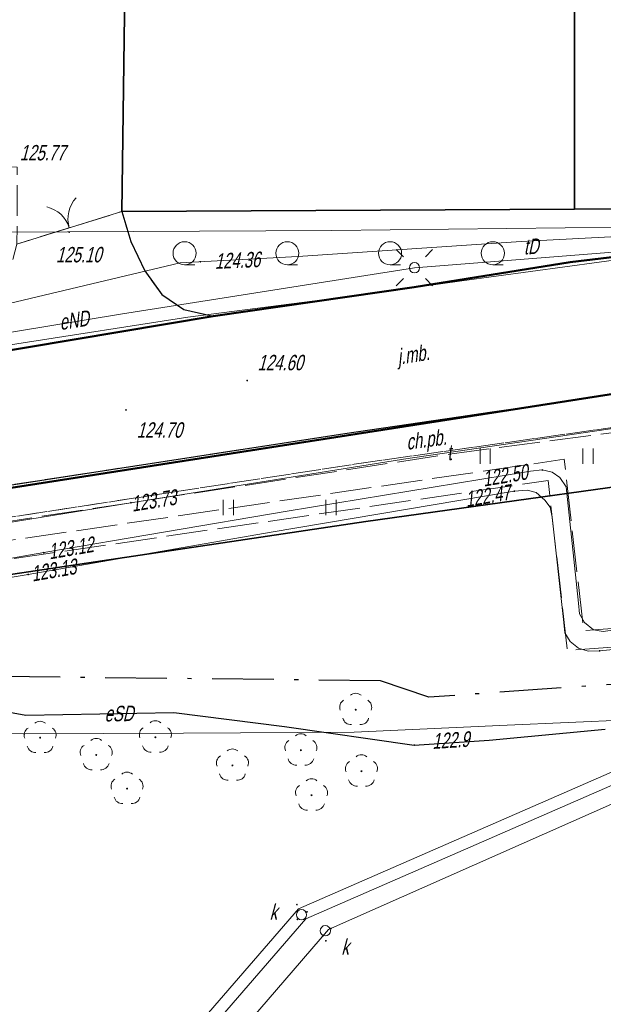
# Model space of a CAD drawing. Extents: x 7463256 to 7464485, y 5957341 to 5958260.
# Tile 53 of 256: x 7463510 to 7463538, y 5957511 to 5957559. Entities that reach past the tile are written whole.
import ezdxf
from ezdxf import colors
from ezdxf.entities.mleader import LeaderData, LeaderLine
from ezdxf.enums import TextEntityAlignment as Align
from ezdxf.math import Vec2, Vec3

# ---------------------------------------------------------------- set-up
doc = ezdxf.new("R2010")
doc.units = 0
doc.header["$MEASUREMENT"] = 0
for name, pattern in [('1.5_0.5', [2, 1.5, -0.5]), ('218-500', [1, 0.5, -0.5]), ('GAK', [5.2, 3, -1, 0.2, -1]), ('ktok02-500', [0]), ('l219_500', [0]), ('mz1.0_0.5', [1.5, 1, -0.5]), ('mz2.0_0.5', [2.5, 2, -0.5])]:
    doc.linetypes.add(name, pattern=pattern)
doc.layers.get('0').update_dxf_attribs({"color": 2, "linetype": 'CONTINUOUS', "lineweight": 5})
for name, color, linetype in [('203-Punkt załamania granicy działki nie stabilizowany', 7, 'CONTINUOUS'), ('218-Granica użytku', 7, 'CONTINUOUS'), ('219-Linia granicy', 7, 'CONTINUOUS'), ('brama (linia)', 7, 'CONTINUOUS'), ('brama (linia) - symbol', 7, 'CONTINUOUS'), ('chodnik (powierzchnia)', 7, 'CONTINUOUS'), ('chodnik (powierzchnia)-Atr17', 7, 'CONTINUOUS'), ('drzewo liściaste (punkt)', 7, 'CONTINUOUS'), ('jezdnia (powierzchnia)', 7, 'CONTINUOUS'), ('jezdnia (powierzchnia)-Atr17', 7, 'CONTINUOUS'), ('krawężnik (linia)', 7, 'CONTINUOUS'), ('latarnia na słupie lub maszcie (punkt)', 7, 'CONTINUOUS'), ('ogrodzenie trwałe (linia)', 7, 'CONTINUOUS'), ('przewód ciepłowniczy (linia)', 7, 'CONTINUOUS'), ('przewód ciepłowniczy - projektowany lub w budowie (linia) - ob. projektowany', 7, 'CONTINUOUS'), ('przewód elektroenergetyczny (linia)', 7, 'CONTINUOUS'), ('przewód elektroenergetyczny (linia)-Atr1', 7, 'CONTINUOUS'), ('przewód kanalizacyjny (linia)', 7, 'CONTINUOUS'), ('przewód telekomunikacyjny (linia)', 7, 'CONTINUOUS'), ('przewód telekomunikacyjny (linia)-Atr1', 7, 'CONTINUOUS'), ('przewód telekomunikacyjny - projektowany lub w budowie (linia) - ob. projektowany', 7, 'CONTINUOUS'), ('punkt o określonej wysokości (sieć ciepłownicza)', 7, 'CONTINUOUS'), ('punkt o określonej wysokości (sieć ciepłownicza)-Atr2', 7, 'CONTINUOUS'), ('punkt o określonej wysokości (sieć elektroenergetyczna)', 7, 'CONTINUOUS'), ('punkt o określonej wysokości (sieć elektroenergetyczna)-Atr2', 7, 'CONTINUOUS'), ('punkt o określonej wysokości (sieć kanalizacyjna)', 7, 'CONTINUOUS'), ('punkt o określonej wysokości (sieć telekomunikacyjna)', 7, 'CONTINUOUS'), ('punkt o określonej wysokości (sieć telekomunikacyjna)-Atr2', 7, 'CONTINUOUS'), ('punkt wysokościowy sztuczny', 7, 'CONTINUOUS'), ('punkt wysokościowy sztuczny-Atr2', 7, 'CONTINUOUS'), ('rura ochronna - przewód elektroenergetyczny (linia)', 7, 'CONTINUOUS'), ('studzienka okrągła - przewód kanalizacyjny (punkt)', 7, 'CONTINUOUS'), ('studzienka okrągła - przewód kanalizacyjny (punkt)-Atr17', 7, 'CONTINUOUS'), ('słup (punkt)', 7, 'CONTINUOUS'), ('trawnik (powierzchnia)', 7, 'CONTINUOUS'), ('trawnik (powierzchnia) - symbol', 7, 'CONTINUOUS'), ('zakrzewienie (powierzchnia)', 7, 'CONTINUOUS'), ('zakrzewienie (powierzchnia) - symbol', 7, 'CONTINUOUS')]:
    doc.layers.add(name, color=color, linetype=linetype)
doc.layers.add('____proj LSN', color=1, linetype='CONTINUOUS', lineweight=5)
doc.layers.add('OBMBS-21-18876-opis proj', color=1, linetype='CONTINUOUS', lineweight=18)
doc.styles.get("Standard").update_dxf_attribs({"font": 'txt', "width": 0.75})
doc.linetypes.add('902-500', pattern='A,3.75,0,[1,ksztalty.shx,S=0.5,R=0,X=0,Y=0],3.75', length=7.5)

# ---------------------------------------------------------------- blocks, each defined once
blk = doc.blocks.new('PW01')
at = {"linetype": 'Continuous', "lineweight": 13}
h = blk.add_hatch(color=0, dxfattribs=at)
edge = h.paths.add_edge_path()
edge.add_arc((0, 0), 0.045, 0, 360)
blk = doc.blocks.new('OP021')
at = {"linetype": 'Continuous', "lineweight": 13}
h = blk.add_hatch(color=0, dxfattribs=at)
edge = h.paths.add_edge_path()
edge.add_arc((0, 0), 0.05, 0, 360)
at = {"color": 0, "linetype": 'Continuous', "lineweight": 13}
for centre, start, end in [((0, 0.4), 49.272, 130.728), ((-0.38, 0.124), 121.308, 202.548), ((0.38, 0.124), 337.452, 58.692), ((-0.235, -0.324), 193.221, 274.871), ((0.235, -0.324), 265.129, 346.779)]:
    blk.add_arc(centre, 0.4, start, end, dxfattribs=at)
blk = doc.blocks.new('PW02')
at = {"linetype": 'Continuous', "lineweight": 13}
h = blk.add_hatch(color=0, dxfattribs=at)
edge = h.paths.add_edge_path()
edge.add_arc((0, 0), 0.045, 0, 360)
blk = doc.blocks.new('US15')
at = {"color": 0, "linetype": 'Continuous', "lineweight": 13}
blk.add_circle((0, 0), 0.25, dxfattribs=at)
blk = doc.blocks.new('SM04')
at = {"color": 0, "linetype": 'Continuous', "lineweight": 13}
blk.add_circle((0, 0), 0.25, dxfattribs=at)
blk = doc.blocks.new('SM011')
at = {"color": 0, "linetype": 'Continuous', "lineweight": 13}
for p, q in [((-0.53, 0.531), (-0.883, 0.884)), ((0.531, 0.531), (0.884, 0.884)), ((-0.53, -0.53), (-0.883, -0.883)), ((0.531, -0.53), (0.884, -0.883))]:
    blk.add_line(p, q, dxfattribs=at)
blk = doc.blocks.new('OK02')
at = {"color": 0, "linetype": 'Continuous', "lineweight": 0}
for centre, start, end in [((-1.5, 0), 0, 60), ((1.5, 0), 120, 180)]:
    blk.add_arc(centre, 1.5, start, end, dxfattribs=at)
blk = doc.blocks.new('TU04')
at = {"color": 0, "linetype": 'Continuous', "lineweight": 13}
for p, q in [((0, 0), (0, 0.75)), ((0.5, 0), (0.5, 0.75))]:
    blk.add_line(p, q, dxfattribs=at)
blk = doc.blocks.new('TL04')
at = {"color": 0, "linetype": 'Continuous', "lineweight": 13}
blk.add_line((0.398, -0.164), (0.898, -0.164), dxfattribs=at)
blk.add_circle((0.398, 0.398), 0.562, dxfattribs=at)
blk = doc.blocks.new('203')
at = {"linetype": 'Continuous', "lineweight": 0}
h = blk.add_hatch(color=0, dxfattribs=at)
edge = h.paths.add_edge_path()
edge.add_arc((0, 0), 0.045, 0, 360)

msp = doc.modelspace()

# ---------------------------------------------------------------- linework, layer by layer
at = {"layer": '218-Granica użytku', "color": 3, "linetype": '218-500', "lineweight": 18, "flags": 128}
for points in [[(7463536.72, 5957547.02), (7463542.97, 5957547.77)], [(7463529.12, 5957545.81), (7463536.72, 5957547.02)], [(7463519.34, 5957544.39), (7463529.12, 5957545.81)], [(7463505.7, 5957542.11), (7463519.34, 5957544.39)], [(7463542.67, 5957541.22), (7463505.65, 5957535.45)]]:
    msp.add_lwpolyline(points, dxfattribs=at)
at = {"layer": '219-Linia granicy', "color": 3, "linetype": 'l219_500', "lineweight": 50, "flags": 128}
for points in [[(7463542.97, 5957547.77), (7463536.72, 5957547.02)], [(7463536.72, 5957547.02), (7463529.12, 5957545.81)], [(7463529.12, 5957545.81), (7463519.34, 5957544.39)], [(7463519.34, 5957544.39), (7463505.7, 5957542.11)], [(7463542.67, 5957541.22), (7463505.65, 5957535.45)]]:
    msp.add_lwpolyline(points, dxfattribs=at)
at = {"layer": 'brama (linia)', "color": 7, "linetype": 'ktok02-500', "lineweight": 18, "flags": 128}
msp.add_lwpolyline([(7463509.79, 5957547.9), (7463514.89, 5957549.48)], dxfattribs=at)
at = {"layer": 'chodnik (powierzchnia)', "color": 7, "linetype": 'mz1.0_0.5', "lineweight": 18, "flags": 128}
msp.add_lwpolyline([(7463629.1, 5957507.97), (7463628.15, 5957507.26), (7463620.47, 5957516.89), (7463613.22, 5957524.87), (7463607.33, 5957529.45), (7463600.38, 5957532.82), (7463592.4, 5957535.78), (7463582.3, 5957538.7), (7463580.32, 5957539.01), (7463562.4, 5957540.77), (7463545.61, 5957539.95), (7463526.21, 5957537.19), (7463489.82, 5957531.59), (7463486.26, 5957531.11), (7463482.19, 5957530.95), (7463485.87, 5957532.52), (7463489.6, 5957533.13), (7463525.75, 5957538.68), (7463545.44, 5957541.57), (7463562.61, 5957542.27), (7463578.77, 5957540.9), (7463582.8, 5957540.04), (7463592.11, 5957537.46), (7463601.26, 5957534.12), (7463607.42, 5957531.18), (7463614.31, 5957526.12)], close=True, dxfattribs=at)
at = {"layer": 'jezdnia (powierzchnia)', "color": 7, "linetype": '1.5_0.5', "lineweight": 18, "flags": 128}
for points in [[(7463591.769, 5957590.04), (7463594.62, 5957579.65), (7463594.79, 5957579.07), (7463596.31, 5957573.71), (7463597.08, 5957571.26), (7463598.44, 5957567.63), (7463599.77, 5957563.99), (7463601.39, 5957560.33), (7463603, 5957556.92), (7463604.8, 5957553.45), (7463606.67, 5957549.88), (7463607.91, 5957547.85), (7463608.89, 5957546.32), (7463610.59, 5957543.72), (7463613.11, 5957540.23), (7463614.06, 5957539.06), (7463616.64, 5957535.71), (7463619.11, 5957532.45), (7463621.08, 5957529.83), (7463628.6, 5957519.98), (7463628.85, 5957519.6), (7463629.15, 5957519.23), (7463629.46, 5957518.87), (7463629.77, 5957518.51), (7463630.08, 5957518.15), (7463630.4, 5957517.79), (7463630.71, 5957517.44), (7463631.03, 5957517.09), (7463631.36, 5957516.74), (7463631.69, 5957516.39), (7463632.02, 5957516.05), (7463632.35, 5957515.71), (7463632.67, 5957515.38), (7463632.99, 5957515.05), (7463633.31, 5957514.73), (7463633.64, 5957514.41), (7463633.97, 5957514.1), (7463634.3, 5957513.79), (7463634.64, 5957513.48), (7463634.98, 5957513.18), (7463635.33, 5957512.88), (7463635.68, 5957512.58), (7463636.03, 5957512.29), (7463636.4, 5957511.99), (7463636.78, 5957511.7), (7463637.16, 5957511.42), (7463637.55, 5957511.14), (7463637.94, 5957510.87), (7463638.34, 5957510.6), (7463638.74, 5957510.35), (7463639.14, 5957510.09), (7463639.55, 5957509.85), (7463639.96, 5957509.61), (7463640.38, 5957509.38), (7463642.84, 5957508.24), (7463664.97, 5957492.53), (7463637.77, 5957502.4), (7463635.02, 5957503.55), (7463634.57, 5957503.76), (7463634.12, 5957503.98), (7463633.68, 5957504.22), (7463633.25, 5957504.47), (7463632.83, 5957504.73), (7463632.41, 5957505), (7463632.01, 5957505.29), (7463631.61, 5957505.59), (7463631.22, 5957505.9), (7463630.84, 5957506.22), (7463629.34, 5957507.67), (7463614.31, 5957526.12), (7463607.42, 5957531.18), (7463601.26, 5957534.12), (7463592.11, 5957537.46), (7463582.8, 5957540.04), (7463578.77, 5957540.9), (7463562.61, 5957542.27), (7463545.44, 5957541.57), (7463525.75, 5957538.68), (7463489.6, 5957533.13), (7463485.87, 5957532.52), (7463482.19, 5957530.95), (7463472.45, 5957526.44), (7463471.25, 5957525.52), (7463470.32, 5957524.14), (7463469.89, 5957523.54), (7463467.66, 5957515.23), (7463467.32, 5957515.32), (7463466.99, 5957515.41), (7463466.65, 5957515.5), (7463466.18, 5957513.75), (7463466.52, 5957513.66), (7463466.85, 5957513.57), (7463467.19, 5957513.48), (7463469.89, 5957523.54), (7463463.58, 5957500.08), (7463463.25, 5957500.17), (7463462.92, 5957500.25), (7463462.59, 5957500.34), (7463462.14, 5957498.62), (7463462.47, 5957498.53), (7463462.8, 5957498.45), (7463463.13, 5957498.36), (7463459.63, 5957485.41), (7463458.39, 5957485.74), (7463455.73, 5957476.33), (7463457.09, 5957475.96), (7463463.86, 5957474.19), (7463464.79, 5957477.72), (7463467.83, 5957476.92), (7463467.77, 5957476.7), (7463467.71, 5957476.47), (7463467.66, 5957476.25), (7463468.82, 5957475.94), (7463468.88, 5957476.17), (7463468.93, 5957476.4), (7463468.99, 5957476.62), (7463469.28, 5957476.55), (7463469.96, 5957476.37), (7463470.75, 5957479.31), (7463471.02, 5957479.24), (7463471.29, 5957479.17), (7463471.56, 5957479.1), (7463471.83, 5957479.03), (7463469.83, 5957470.77), (7463468.39, 5957465.19), (7463471.46, 5957464.38), (7463467.55, 5957451.02), (7463465.51, 5957447), (7463462.32, 5957444.2), (7463449.04, 5957441.48), (7463441.03, 5957432.97), (7463438.44, 5957432.79), (7463435.93, 5957446.13), (7463438.61, 5957447.13), (7463439.57, 5957448.35), (7463450.04, 5957473.65), (7463451.08, 5957474.98), (7463451.12, 5957475.5), (7463448.75, 5957493.58), (7463456.62, 5957522.72), (7463456.51, 5957523.19), (7463455.66, 5957524.38), (7463454.47, 5957525.36), (7463440.27, 5957523.26), (7463439.84, 5957522.97), (7463439.26, 5957522.18), (7463438.92, 5957521.22), (7463438.85, 5957519.83), (7463439.85, 5957520.02), (7463442.8, 5957520.53), (7463445.75, 5957498.83), (7463448.6, 5957476.77), (7463437.54, 5957475.3), (7463431.96, 5957518.66), (7463431.44, 5957520.19), (7463430.5, 5957521.48), (7463429.27, 5957522.42), (7463427.78, 5957522.99), (7463426.09, 5957523.13), (7463421.69, 5957522.49), (7463418.79, 5957521.92), (7463376.01, 5957515.32), (7463334.96, 5957509.14), (7463334.47, 5957515.53), (7463334.26, 5957521.17), (7463334.04, 5957522.29), (7463334.48, 5957520.99), (7463334.79, 5957520.19), (7463335.34, 5957519.65), (7463336.05, 5957519.42), (7463337.13, 5957519.61), (7463338.12, 5957520.23), (7463338.91, 5957521.17), (7463339.69, 5957522.36), (7463342.64, 5957522.54), (7463343.21, 5957521.22), (7463343.94, 5957520.24), (7463344.8, 5957519.42), (7463345.72, 5957518.76), (7463346.74, 5957518.19), (7463347.84, 5957517.75), (7463348.77, 5957517.46), (7463382.62, 5957522.66), (7463407.52, 5957526.48), (7463412.42, 5957527.23), (7463432.39, 5957530.36), (7463438.28, 5957531.28), (7463439.27, 5957531.43), (7463440.77, 5957531.67), (7463463.05, 5957535.17), (7463469.41, 5957536.19), (7463485.95, 5957538.82), (7463487.91, 5957539.15), (7463505.7, 5957542.11), (7463506.8, 5957542.48), (7463507.91, 5957543.56), (7463509.24, 5957545.81), (7463509.79, 5957547.9), (7463514.89, 5957549.48), (7463515.34, 5957548.02), (7463516.02, 5957546.59), (7463516.84, 5957545.44), (7463517.92, 5957544.71), (7463519.34, 5957544.39), (7463529.12, 5957545.81), (7463536.72, 5957547.02), (7463542.97, 5957547.77), (7463550.75, 5957548.47), (7463557.74, 5957548.84), (7463562.91, 5957548.67), (7463569.76, 5957548.4), (7463579.41, 5957548.08), (7463582.97, 5957549.54), (7463585.43, 5957551.54), (7463587.37, 5957553.5), (7463588.97, 5957555.95), (7463589.14, 5957555.59), (7463589.64, 5957556.42), (7463590.36, 5957558.13), (7463590.82, 5957559.79), (7463591.1, 5957561.3), (7463591.18, 5957562.71), (7463591.21, 5957564.41), (7463590.65, 5957566.85), (7463589.9, 5957570.06), (7463589.09, 5957573.66), (7463588.01, 5957579.07), (7463587.09, 5957582.93), (7463585.652, 5957589.138)], [(7463515.287, 5957578.767), (7463515.24, 5957574.64), (7463514.89, 5957549.48), (7463509.79, 5957547.9), (7463509.81, 5957551.64), (7463505.2, 5957551.76), (7463505.28, 5957552.63), (7463505.5, 5957552.62), (7463505.57, 5957555.69), (7463490.44, 5957556.04), (7463490.58, 5957566.13), (7463507.53, 5957566.4), (7463510.24, 5957568.32), (7463510.078, 5957577.999)]]:
    msp.add_lwpolyline(points, dxfattribs=at)
at = {"layer": 'krawężnik (linia)', "color": 7, "linetype": 'Continuous', "lineweight": 25, "flags": 128}
for points in [[(7463514.89, 5957549.48), (7463515.34, 5957548.02), (7463516.02, 5957546.59), (7463516.84, 5957545.44), (7463517.92, 5957544.71), (7463519.34, 5957544.39), (7463529.12, 5957545.81), (7463536.72, 5957547.02), (7463542.97, 5957547.77)], [(7463470.32, 5957524.14), (7463471.25, 5957525.52), (7463472.45, 5957526.44), (7463482.19, 5957530.95), (7463485.87, 5957532.52), (7463489.6, 5957533.13), (7463525.75, 5957538.68), (7463545.44, 5957541.57)]]:
    msp.add_lwpolyline(points, dxfattribs=at)
at = {"layer": 'ogrodzenie trwałe (linia)', "color": 7, "linetype": '902-500', "lineweight": 35, "flags": 128}
for points in [[(7463514.89, 5957549.48), (7463536.93, 5957549.6), (7463562.39, 5957549.82), (7463562.27, 5957576.76), (7463562.23, 5957579.07), (7463562.149, 5957585.674)], [(7463536.93, 5957549.6), (7463536.93, 5957578.94), (7463529.73, 5957578.5), (7463529.67, 5957574.98), (7463515.24, 5957574.64), (7463514.89, 5957549.48)], [(7463481.82, 5957520.33), (7463482.58, 5957520.14), (7463485.55, 5957519.42), (7463488.09, 5957528.53), (7463493.48, 5957529.44), (7463526.78, 5957534.4), (7463545.87, 5957537.07), (7463561.53, 5957537.88), (7463573.65, 5957537.17), (7463588.22, 5957534.23), (7463602.23, 5957529.16), (7463607.52, 5957526.22), (7463614.79, 5957520.81)]]:
    msp.add_lwpolyline(points, dxfattribs=at)
at = {"layer": 'przewód ciepłowniczy (linia)', "color": 212, "linetype": 'Continuous', "lineweight": 18, "flags": 128}
for points in [[(7463538.89, 5957529.13), (7463538.33, 5957529.05), (7463537.86, 5957529.13), (7463537.41, 5957529.49), (7463537.17, 5957529.92), (7463537.12, 5957530.43), (7463536.59, 5957535.47), (7463536.52, 5957536.09), (7463536.22, 5957536.55), (7463535.84, 5957536.8), (7463535.36, 5957536.91), (7463534.79, 5957536.86), (7463522.94, 5957534.9), (7463511.1, 5957532.89), (7463506.37, 5957532.07), (7463494.53, 5957530.09), (7463482.73, 5957528.19), (7463470.78, 5957527.08), (7463458.84, 5957525.96)], [(7463550.07, 5957529.26), (7463538.15, 5957528.11), (7463537.6, 5957528.1), (7463537.13, 5957528.24), (7463536.72, 5957528.56), (7463536.46, 5957528.99), (7463536.4, 5957529.64), (7463535.84, 5957534.61), (7463535.75, 5957535.1), (7463535.49, 5957535.44), (7463535.06, 5957535.81), (7463534.62, 5957535.93), (7463534, 5957535.88), (7463522.17, 5957533.88), (7463510.34, 5957531.83), (7463507.32, 5957531.33), (7463495.5, 5957529.4), (7463483.65, 5957527.53), (7463471.7, 5957526.4), (7463459.75, 5957525.27)]]:
    msp.add_lwpolyline(points, dxfattribs=at)
at = {"layer": 'przewód ciepłowniczy - projektowany lub w budowie (linia) - ob. projektowany', "color": 212, "linetype": 'mz2.0_0.5', "lineweight": 18, "flags": 128}
for points in [[(7463445.76, 5957514.11), (7463444.19, 5957524.9), (7463487.09, 5957530.21), (7463536.43, 5957537.43), (7463537.37, 5957529.09), (7463554.43, 5957530.4), (7463554.03, 5957539.36), (7463555.78, 5957539.38), (7463558.52, 5957539.36), (7463562.26, 5957539.24), (7463566, 5957539.02), (7463568.48, 5957538.8), (7463571.7, 5957538.46), (7463578.36, 5957537.48), (7463582.28, 5957536.74), (7463587.15, 5957535.64), (7463590.05, 5957534.89), (7463593.17, 5957534.01), (7463594.84, 5957533.5), (7463597.45, 5957532.65), (7463600.97, 5957531.41), (7463604, 5957530.26), (7463606.77, 5957529.12), (7463608.37, 5957528.43), (7463610.65, 5957527.4), (7463624.97, 5957528.93)], [(7463446.65, 5957514.23), (7463445.21, 5957524.12), (7463487.21, 5957529.32), (7463535.64, 5957536.4), (7463536.58, 5957528.13), (7463555.37, 5957529.57), (7463554.97, 5957538.48), (7463556.22, 5957538.48), (7463558.21, 5957538.47), (7463560.2, 5957538.42), (7463563.19, 5957538.3), (7463568.65, 5957537.88), (7463572.86, 5957537.41), (7463574.83, 5957537.13), (7463579.01, 5957536.45), (7463584.38, 5957535.37), (7463588.73, 5957534.31), (7463593.77, 5957532.89), (7463597.56, 5957531.67), (7463603.4, 5957529.52), (7463606.4, 5957528.3), (7463609.14, 5957527.1), (7463610.49, 5957526.48), (7463625.07, 5957528.04)]]:
    msp.add_lwpolyline(points, dxfattribs=at)
at = {"layer": 'przewód elektroenergetyczny (linia)', "color": 1, "linetype": 'Continuous', "lineweight": 18, "flags": 128}
for points in [[(7463442.22, 5957542.25), (7463445.26, 5957543.06), (7463447.01, 5957543.35), (7463447.81, 5957544.21), (7463443.38, 5957546.96), (7463443.27, 5957547.94), (7463465.53, 5957548.03), (7463477.86, 5957548.51), (7463496.11, 5957548.46), (7463505.79, 5957548.47), (7463525.12, 5957548.56), (7463542.15, 5957548.76), (7463563.06, 5957549.08), (7463565.7, 5957550.85), (7463567.67, 5957554.16), (7463567.69, 5957559.66), (7463567.76, 5957568.64), (7463569.04, 5957571.62), (7463569.55, 5957573.07), (7463569.95, 5957577.01), (7463569.8, 5957579.07), (7463569.78, 5957579.36), (7463570.23, 5957583.54), (7463570.134, 5957586.851)], [(7463356.75, 5957520.49), (7463366.81, 5957521.85), (7463374.6, 5957522.86), (7463380.6, 5957523.63), (7463383.87, 5957524.22), (7463392.64, 5957525.77), (7463401.44, 5957527.32), (7463409.24, 5957528.68), (7463422.55, 5957530.43), (7463429.27, 5957531.43), (7463432.39, 5957531.87), (7463439.04, 5957532.79), (7463446.11, 5957533.77), (7463451.05, 5957534.5), (7463469.82, 5957537.07), (7463472.6, 5957537.73), (7463486.38, 5957539.84), (7463501.26, 5957542.25), (7463514.83, 5957544.49), (7463529.14, 5957546.75), (7463545.79, 5957548.06)], [(7463464.63, 5957536.16), (7463469.8, 5957536.81), (7463482.16, 5957538.74), (7463491.52, 5957540.19), (7463509.78, 5957543.04), (7463518.11, 5957544.34), (7463527.07, 5957545.5), (7463531.44, 5957546.11), (7463539.8, 5957547.24)], [(7463545.53, 5957525.01), (7463533.65, 5957524.5), (7463526.21, 5957524.15), (7463517.9, 5957524.11), (7463510.15, 5957524.07), (7463494.86, 5957524.3), (7463487.59, 5957524.4), (7463477.05, 5957524.31), (7463470.92, 5957524.22), (7463470.27, 5957524.18), (7463455.64, 5957523.2), (7463447.97, 5957523.03), (7463439.55, 5957521.79), (7463432.39, 5957520.97), (7463427.96, 5957520.46), (7463418.24, 5957519), (7463404.58, 5957517.1), (7463398.46, 5957516.12), (7463384.16, 5957513.79), (7463369.43, 5957511.47), (7463359.36, 5957510.05)]]:
    msp.add_lwpolyline(points, dxfattribs=at)
at = {"layer": 'przewód kanalizacyjny (linia)', "color": 34, "linetype": 'Continuous', "lineweight": 18, "flags": 128}
for points in [[(7463479.27, 5957458.24), (7463502.88, 5957488.98), (7463524.96, 5957514.56), (7463569.57, 5957534.3), (7463581.6, 5957541.6), (7463597.18, 5957536.48), (7463597.83, 5957536.42), (7463598.87, 5957536.31), (7463621.22, 5957534.05)], [(7463476.54, 5957458.17), (7463499.27, 5957487.61), (7463523.5, 5957515.57), (7463566.66, 5957534.4)], [(7463566.94, 5957533.87), (7463523.86, 5957515.07), (7463499.73, 5957487.23), (7463477.09, 5957457.9)]]:
    msp.add_lwpolyline(points, dxfattribs=at)
at = {"layer": 'przewód telekomunikacyjny (linia)', "color": 30, "linetype": 'Continuous', "lineweight": 18, "flags": 128}
for points in [[(7463541.51, 5957548.4), (7463534.33, 5957548.03), (7463523.46, 5957547.3), (7463517.73, 5957546.98), (7463503.12, 5957543.51), (7463494.86, 5957541.47), (7463488.01, 5957542.78), (7463475.2, 5957539.9), (7463473.01, 5957539.22), (7463466.35, 5957538.36), (7463450.09, 5957535.89), (7463438.01, 5957534.11), (7463432.39, 5957533.33), (7463428.66, 5957532.81), (7463424.76, 5957532.24)], [(7463540.45, 5957539.17), (7463528.6, 5957537.43), (7463515.34, 5957535.32), (7463503.28, 5957533.36), (7463489.26, 5957531.2), (7463489.1, 5957532.6), (7463487.74, 5957540.96), (7463477.58, 5957539.34), (7463470.11, 5957542.86), (7463467.08, 5957542.44), (7463461.53, 5957543.44)]]:
    msp.add_lwpolyline(points, dxfattribs=at)
at = {"layer": 'przewód telekomunikacyjny - projektowany lub w budowie (linia) - ob. projektowany', "color": 30, "linetype": 'mz2.0_0.5', "lineweight": 18, "flags": 128}
msp.add_lwpolyline([(7463413.42, 5957517.41), (7463410.84, 5957533.74), (7463431.23, 5957536.93), (7463433.06, 5957539.05), (7463435.21, 5957539.24), (7463437, 5957537.76), (7463460.31, 5957541.32), (7463461.48, 5957543.69), (7463467.27, 5957542.29), (7463470.76, 5957542.77), (7463477.71, 5957539.31), (7463488.01, 5957541.08), (7463489.44, 5957531.37), (7463530.84, 5957537.68), (7463545.63, 5957539.63), (7463555.26, 5957540.13), (7463555.96, 5957541.75), (7463562.52, 5957541.9), (7463572.79, 5957541), (7463581.12, 5957539.74), (7463596.69, 5957535.13), (7463607.56, 5957530.27), (7463613.92, 5957525.55), (7463633.51, 5957503.42), (7463638.24, 5957496.95), (7463638.73, 5957495.47), (7463639.99, 5957494.45), (7463649.9, 5957479.61), (7463659.63, 5957459.45), (7463672.96, 5957427.37), (7463673.317, 5957425.888)], dxfattribs=at)
at = {"layer": 'rura ochronna - przewód elektroenergetyczny (linia)', "color": 6, "linetype": 'Continuous', "lineweight": 30}
msp.add_lwpolyline([(7463460.64, 5957542.23), (7463470.95, 5957543.4), (7463476.6, 5957540.77), (7463478.41, 5957539.95), (7463478.8, 5957539.86), (7463486.33, 5957541.24), (7463486.68, 5957539.68), (7463488.48, 5957528.91), (7463488.84, 5957525.87), (7463492.3, 5957525.58), (7463495, 5957525.25), (7463504.18, 5957525.42), (7463507.19, 5957525.53), (7463510.22, 5957524.99), (7463517.43, 5957525.11), (7463522.81, 5957524.43), (7463529.13, 5957523.53), (7463532.77, 5957523.77), (7463538.42, 5957524.3)], dxfattribs=at)
at = {"layer": 'trawnik (powierzchnia)', "color": 7, "linetype": 'mz1.0_0.5', "lineweight": 18, "flags": 128}
msp.add_lwpolyline([(7463580.32, 5957539.01), (7463582.3, 5957538.7), (7463592.4, 5957535.78), (7463600.38, 5957532.82), (7463607.33, 5957529.45), (7463613.22, 5957524.87), (7463620.47, 5957516.89), (7463628.15, 5957507.26), (7463629.1, 5957507.97), (7463629.34, 5957507.67), (7463630.84, 5957506.22), (7463631.22, 5957505.9), (7463631.61, 5957505.59), (7463632.01, 5957505.29), (7463632.41, 5957505), (7463632.83, 5957504.73), (7463633.25, 5957504.47), (7463633.68, 5957504.22), (7463634.12, 5957503.98), (7463634.57, 5957503.76), (7463635.02, 5957503.55), (7463637.77, 5957502.4), (7463664.97, 5957492.53), (7463654.52, 5957492.04), (7463660.48, 5957478.58), (7463664.06, 5957471.72), (7463666.65, 5957466.02), (7463667.71, 5957463.48), (7463660.04, 5957459.71), (7463650.36, 5957479.17), (7463649.07, 5957477.79), (7463646.12, 5957482.59), (7463641.27, 5957489.69), (7463634.1, 5957500.08), (7463630.24, 5957504.62), (7463624.17, 5957511.26), (7463620.09, 5957515.59), (7463617.14, 5957517.44), (7463614.79, 5957520.81), (7463607.52, 5957526.22), (7463602.23, 5957529.16), (7463588.22, 5957534.23), (7463573.65, 5957537.17), (7463561.53, 5957537.88), (7463545.87, 5957537.07), (7463526.78, 5957534.4), (7463493.48, 5957529.44), (7463488.09, 5957528.53), (7463485.55, 5957519.42), (7463472.91, 5957470.09), (7463469.83, 5957470.77), (7463471.83, 5957479.03), (7463472.23, 5957480.58), (7463471.82, 5957480.7), (7463482.6, 5957520.82), (7463470.32, 5957524.14), (7463471.25, 5957525.52), (7463472.45, 5957526.44), (7463482.19, 5957530.95), (7463486.26, 5957531.11), (7463489.82, 5957531.59), (7463526.21, 5957537.19), (7463545.61, 5957539.95), (7463562.4, 5957540.77)], close=True, dxfattribs=at)
at = {"layer": 'zakrzewienie (powierzchnia)', "color": 7, "linetype": 'mz1.0_0.5', "lineweight": 18, "flags": 128}
msp.add_lwpolyline([(7463562.91, 5957548.67), (7463557.74, 5957548.84), (7463550.75, 5957548.47), (7463542.97, 5957547.77), (7463536.72, 5957547.02), (7463529.12, 5957545.81), (7463519.34, 5957544.39), (7463517.92, 5957544.71), (7463516.84, 5957545.44), (7463516.02, 5957546.59), (7463515.34, 5957548.02), (7463514.89, 5957549.48), (7463536.93, 5957549.6), (7463562.39, 5957549.82)], close=True, dxfattribs=at)

# ---------------------------------------------------------------- block references
at = {"layer": '203-Punkt załamania granicy działki nie stabilizowany', "color": 3, "linetype": 'Continuous', "lineweight": 18}
for p in [(7463536.72, 5957547.02), (7463529.12, 5957545.81), (7463519.34, 5957544.39)]:
    msp.add_blockref('203', p, dxfattribs=at)
at = {"layer": 'brama (linia) - symbol', "color": 7, "linetype": 'Continuous', "lineweight": 18, "rotation": 17.213}
msp.add_blockref('OK02', (7463512.34, 5957548.69), dxfattribs=at)
at = {"layer": 'drzewo liściaste (punkt)', "color": 94, "linetype": 'Continuous', "lineweight": 13}
for p in [(7463526.28, 5957525.25), (7463510.92, 5957523.89), (7463516.53, 5957523.91), (7463523.61, 5957523.28), (7463513.65, 5957523.05), (7463520.28, 5957522.54), (7463526.56, 5957522.26), (7463515.15, 5957521.41), (7463524.13, 5957521.09)]:
    msp.add_blockref('OP021', p, dxfattribs=at)
at = {"layer": 'latarnia na słupie lub maszcie (punkt)', "color": 7, "linetype": 'Continuous', "lineweight": 18}
msp.add_blockref('SM011', (7463529.14, 5957546.75), dxfattribs=at)
at = {"layer": 'punkt o określonej wysokości (sieć ciepłownicza)', "color": 212, "linetype": 'Continuous', "lineweight": 13}
for p in [(7463535.36, 5957536.91), (7463534, 5957535.88), (7463511.1, 5957532.89), (7463510.34, 5957531.83), (7463538.15, 5957528.11)]:
    msp.add_blockref('PW01', p, dxfattribs=at)
at = {"layer": 'punkt o określonej wysokości (sieć elektroenergetyczna)', "color": 1, "linetype": 'Continuous', "lineweight": 13}
for p in [(7463510.15, 5957524.07), (7463529.13, 5957523.53)]:
    msp.add_blockref('PW01', p, dxfattribs=at)
at = {"layer": 'punkt o określonej wysokości (sieć kanalizacyjna)', "color": 34, "linetype": 'Continuous', "lineweight": 13}
for p in [(7463523.42, 5957515.77), (7463523.91, 5957515.42), (7463523.44, 5957515.05), (7463525.08, 5957514.61), (7463524.67, 5957514.23), (7463524.83, 5957514.01)]:
    msp.add_blockref('PW01', p, dxfattribs=at)
at = {"layer": 'punkt o określonej wysokości (sieć telekomunikacyjna)', "color": 30, "linetype": 'Continuous', "lineweight": 13}
for p in [(7463518.72, 5957547.04), (7463515.34, 5957535.32)]:
    msp.add_blockref('PW01', p, dxfattribs=at)
at = {"layer": 'punkt wysokościowy sztuczny', "color": 7, "linetype": 'Continuous', "lineweight": 13}
for p in [(7463512.33, 5957548.48), (7463521, 5957541.26), (7463515.1, 5957539.83)]:
    msp.add_blockref('PW02', p, dxfattribs=at)
at = {"layer": 'studzienka okrągła - przewód kanalizacyjny (punkt)', "color": 34, "linetype": 'Continuous', "lineweight": 18}
for p in [(7463523.64, 5957515.28), (7463524.8, 5957514.5)]:
    msp.add_blockref('US15', p, dxfattribs=at)
at = {"layer": 'słup (punkt)', "color": 7, "linetype": 'Continuous', "lineweight": 18, "rotation": 187.27}
msp.add_blockref('SM04', (7463529.14, 5957546.75), dxfattribs=at)
at = {"layer": 'trawnik (powierzchnia) - symbol', "color": 7, "linetype": 'Continuous', "lineweight": 18}
for p in [(7463532.33, 5957537.21), (7463537.33, 5957537.21), (7463519.83, 5957534.71), (7463524.83, 5957534.71)]:
    msp.add_blockref('TU04', p, dxfattribs=at)
at = {"layer": 'zakrzewienie (powierzchnia) - symbol', "color": 7, "linetype": 'Continuous', "lineweight": 18}
for p in [(7463517.554, 5957547.054), (7463522.554, 5957547.054), (7463527.554, 5957547.054), (7463532.554, 5957547.054)]:
    msp.add_blockref('TL04', p, dxfattribs=at)

# ---------------------------------------------------------------- texts
at = {"layer": 'chodnik (powierzchnia)-Atr17', "color": 7, "oblique": 15, "width": 0.72}
msp.add_text('ch.pb.', height=0.75, rotation=7.595, dxfattribs=at).set_placement((7463528.78, 5957537.89))
at = {"layer": 'jezdnia (powierzchnia)-Atr17', "color": 7, "oblique": 15, "width": 0.72}
msp.add_text('j.mb.', height=0.75, rotation=9.046, dxfattribs=at).set_placement((7463528.36, 5957542.03))
msp.add_text('j.mb.', height=0.75, rotation=9.046, dxfattribs=at).set_placement((7463528.36, 5957542.03))
at = {"layer": 'przewód elektroenergetyczny (linia)-Atr1', "color": 1, "oblique": 15, "width": 0.72}
msp.add_text('eND', height=0.75, rotation=9.12, dxfattribs=at).set_placement((7463511.91, 5957543.71))
msp.add_text('eSD', height=0.75, rotation=0.953, dxfattribs=at).set_placement((7463514.05, 5957525.05), align=Align.MIDDLE_LEFT)
at = {"layer": 'przewód telekomunikacyjny (linia)-Atr1', "color": 30, "oblique": 15, "width": 0.72}
msp.add_text('tD', height=0.75, rotation=3.05, dxfattribs=at).set_placement((7463534.47, 5957547.39))
msp.add_text('t', height=0.75, rotation=8.353, dxfattribs=at).set_placement((7463530.71, 5957537.74), align=Align.MIDDLE_LEFT)
at = {"layer": 'punkt o określonej wysokości (sieć ciepłownicza)-Atr2', "color": 212, "oblique": 15, "width": 0.72}
for s, rotation, p in [('122.50', 9.391, (7463534.63, 5957536.83)), ('122.47', 9.596, (7463533.78, 5957535.84))]:
    msp.add_text(s, height=0.75, rotation=rotation, dxfattribs=at).set_placement(p, align=Align.MIDDLE_RIGHT)
for s, rotation, p in [('123.12', 9.635, (7463511.32, 5957532.93)), ('123.13', 9.831, (7463510.48, 5957531.85))]:
    msp.add_text(s, height=0.75, rotation=rotation, dxfattribs=at).set_placement(p, align=Align.MIDDLE_LEFT)
at = {"layer": 'punkt o określonej wysokości (sieć elektroenergetyczna)-Atr2', "color": 1, "oblique": 15, "width": 0.72}
msp.add_text('122.9', height=0.75, rotation=3.49, dxfattribs=at).set_placement((7463530.02, 5957523.34))
at = {"layer": 'punkt o określonej wysokości (sieć telekomunikacyjna)-Atr2', "color": 30, "oblique": 15, "width": 0.72}
for s, rotation, p in [('124.36', 2.39, (7463519.43, 5957546.69)), ('123.73', 9.04, (7463515.41, 5957534.88))]:
    msp.add_text(s, height=0.75, rotation=rotation, dxfattribs=at).set_placement(p)
at = {"layer": 'punkt wysokościowy sztuczny-Atr2', "color": 7, "oblique": 15, "width": 0.72}
for s, p in [('125.77', (7463509.93, 5957551.97)), ('125.10', (7463511.69, 5957547.01)), ('124.60', (7463521.5, 5957541.76)), ('124.70', (7463515.62, 5957538.48))]:
    msp.add_text(s, height=0.75, dxfattribs=at).set_placement(p)
at = {"layer": 'studzienka okrągła - przewód kanalizacyjny (punkt)-Atr17', "color": 34, "oblique": 15, "width": 0.72}
for p in [(7463522.09, 5957515.04), (7463525.58, 5957513.34)]:
    msp.add_text('k', height=0.75, dxfattribs=at).set_placement(p)

# ---------------------------------------------------------------- next in the draw order: leaders
at = {"layer": 'OBMBS-21-18876-opis proj', "lineweight": 20}
ml = msp.add_multileader_mtext('Standard', dxfattribs=at)
ml.set_content('\\pxqc;{\\W0.9;\\fArial|b0|i0|c238|p34;proj. rura osłonowa DVK160\\PL=8m}', color=256)
ml.set_leader_properties()
ml.build(insert=Vec2(0, 0))
ml.multileader.update_dxf_attribs({"has_text_frame": 1, "text_right_attachment_type": 0, "dogleg_length": 0.36, "arrow_head_size": 1.3})
ctx = ml.context
ctx.base_point, ctx.char_height, ctx.arrow_head_size, ctx.landing_gap_size, ctx.plane_origin, ctx.plane_x_axis, ctx.plane_y_axis = Vec3(7463519.76, 5957596.176, -10.8), 1.3, 1.3, 0.09, Vec3(7463598.982, 5957646.642, -10.8), Vec3(0.999998, -0.001891), Vec3(0.001891, 0.999998)
ctx.right_attachment, ctx.text_align_type = 0, 2
notes = []
notes.append((ctx, [(0, (1, 1, 0), (7463534.024, 5957596.81, -10.8), (-0.999998, 0.001891), 0.36, [(0, [(7463557.02, 5957527.954, -10.8)], 0, [])])]))
ctx.mtext.insert, ctx.mtext.text_direction, ctx.mtext.rotation, ctx.mtext.width, ctx.mtext.defined_height, ctx.mtext.alignment, ctx.mtext.flow_direction = Vec3(7463526.712, 5957596.824, -10.8), Vec3(0.999998, -0.001891), 6.281295, 15.3063, 27.692, 2, 5
ctx.mtext.has_bg_fill, ctx.mtext.bg_color, ctx.mtext.bg_scale_factor, ctx.mtext.bg_transparency, ctx.mtext.use_window_bg_color = 1, -1023410167, 1.5, 0, 1
for ctx, leaders in notes:
    for number, flags, end, landing, length, lines in leaders:
        leader = LeaderData()
        leader.index, (leader.has_last_leader_line, leader.has_dogleg_vector, leader.attachment_direction) = number, flags
        leader.last_leader_point, leader.dogleg_vector, leader.dogleg_length = Vec3(end), Vec3(landing), length
        for number, points, colour, breaks in lines:
            line = LeaderLine()
            line.index, line.vertices, line.color, line.breaks = number, Vec3.list(points), colors.encode_raw_color(colour), breaks
            leader.lines.append(line)
        ctx.leaders.append(leader)

# ---------------------------------------------------------------- next in the draw order: leaders
ml = msp.add_multileader_mtext('Standard', dxfattribs=at)
ml.set_content('\\pxqc;{\\W0.9;\\fArial|b0|i0|c238|p34;proj. rura osłonowa DVK160\\PL=4m}', color=256)
ml.set_leader_properties()
ml.build(insert=Vec2(0, 0))
ml.multileader.update_dxf_attribs({"has_text_frame": 1, "text_right_attachment_type": 0, "dogleg_length": 0.36, "arrow_head_size": 1.3})
ctx = ml.context
ctx.base_point, ctx.char_height, ctx.arrow_head_size, ctx.landing_gap_size, ctx.plane_origin, ctx.plane_x_axis, ctx.plane_y_axis = Vec3(7463513.112, 5957588.158, -10.8), 1.3, 1.3, 0.09, Vec3(7463581.534, 5957643.118, -10.8), Vec3(0.999998, -0.001891), Vec3(0.001891, 0.999998)
ctx.right_attachment = 0
notes = []
notes.append((ctx, [(0, (1, 1, 0), (7463512.752, 5957588.159, -10.8), (0.999998, -0.001891), 0.36, [(0, [(7463490.669, 5957527.089, -10.8)], 0, [])])]))
ctx.mtext.insert, ctx.mtext.text_direction, ctx.mtext.rotation, ctx.mtext.width, ctx.mtext.defined_height, ctx.mtext.alignment, ctx.mtext.flow_direction = Vec3(7463520.065, 5957588.925, -10.8), Vec3(0.999998, -0.001891), 6.281295, 15.3063, 27.692, 2, 5
ctx.mtext.has_bg_fill, ctx.mtext.bg_color, ctx.mtext.bg_scale_factor, ctx.mtext.bg_transparency, ctx.mtext.use_window_bg_color = 1, -1023410167, 1.5, 0, 1
for ctx, leaders in notes:
    for number, flags, end, landing, length, lines in leaders:
        leader = LeaderData()
        leader.index, (leader.has_last_leader_line, leader.has_dogleg_vector, leader.attachment_direction) = number, flags
        leader.last_leader_point, leader.dogleg_vector, leader.dogleg_length = Vec3(end), Vec3(landing), length
        for number, points, colour, breaks in lines:
            line = LeaderLine()
            line.index, line.vertices, line.color, line.breaks = number, Vec3.list(points), colors.encode_raw_color(colour), breaks
            leader.lines.append(line)
        ctx.leaders.append(leader)

# ---------------------------------------------------------------- next in the draw order: linework, layer by layer
at = {"layer": '____proj LSN', "linetype": 'GAK', "lineweight": 30}
msp.add_lwpolyline([(7463557.034, 5957527.754), (7463529.836, 5957525.858), (7463527.492, 5957526.661), (7463507.677, 5957526.871), (7463490.682, 5957526.889), (7463481.867, 5957526.354), (7463473.823, 5957525.303), (7463453.066, 5957523.762), (7463448.119, 5957522.43), (7463440.616, 5957521.377), (7463428.652, 5957519.905), (7463414.914, 5957518.134), (7463413.023, 5957517.95), (7463377.03, 5957512.203, 0.407803), (7463376.614, 5957511.641), (7463376.983, 5957508.951), (7463376.78, 5957507.939, -0.297323), (7463376.355, 5957507.596), (7463372.592, 5957507.217), (7463367.616, 5957505.977, 0.395758), (7463367.382, 5957505.61), (7463369.408, 5957490.504, -0.400476), (7463369.004, 5957489.945), (7463355.008, 5957487.349, 0.393739)], format="xyb", dxfattribs=at)

doc.saveas('drawing.dxf')
